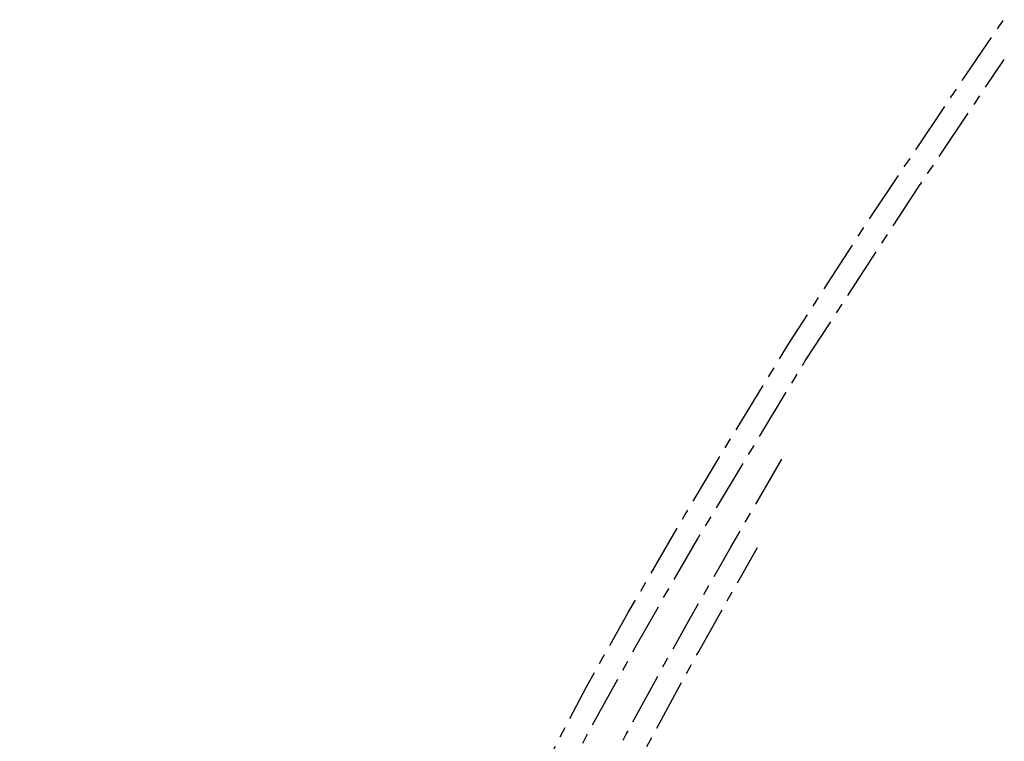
# Model space of a CAD drawing. Header units: metres. Extents: x 197147 to 199131, y 355511 to 356703.
# Tile 111 of 225: x 197482 to 197671, y 356565 to 356703. Entities that reach past the tile are written whole.
import ezdxf

# ---------------------------------------------------------------- set-up
doc = ezdxf.new("R2010")
doc.units = ezdxf.units.M
doc.linetypes.add('AM-AS', pattern=[16, 10, -2, 2, -2])
doc.layers.add('B-WE-AM-AS_SPOOR-G', color=252, linetype='AM-AS')

msp = doc.modelspace()

# ---------------------------------------------------------------- linework, layer by layer
at = {"layer": 'B-WE-AM-AS_SPOOR-G', "flags": 128}
for points in [[(197431.674, 356116.579), (197436.182, 356132.905), (197443.271, 356159.271), (197452.588, 356193.119), (197471.259, 356262.158), (197474.014, 356271.958), (197483.187, 356305.918), (197489.988, 356330.271), (197494.729, 356346.199), (197499.486, 356361.671), (197506.321, 356382.295), (197512.558, 356400.418), (197518.27, 356415.996), (197526.798, 356438.25), (197533.217, 356454.333), (197537.426, 356464.406), (197542.758, 356476.707), (197548.458, 356489.77), (197552.814, 356499.357), (197558.565, 356511.697), (197565.975, 356527.221), (197570.905, 356537.098), (197576.629, 356548.268), (197590.727, 356575.161), (197598.767, 356589.457), (197609.702, 356608.304), (197616.416, 356619.557), (197629.785, 356641.392), (197644.742, 356664.548), (197659.93, 356687.253), (197670.923, 356703.428)], [(197435.979, 356115.369), (197461.756, 356210.504), (197483.028, 356288.511), (197489.889, 356313.124), (197496.256, 356335.321), (197503.619, 356359.35), (197509.657, 356377.872), (197516.015, 356396.514), (197522.339, 356413.892), (197532.477, 356440.482), (197540.292, 356459.625), (197553.576, 356490.345), (197567.128, 356519.415), (197574.831, 356535.01), (197585.354, 356555.65), (197591.538, 356567.182), (197600.108, 356582.738), (197606.557, 356594.057), (197612.108, 356603.604), (197632.787, 356637.877), (197654.605, 356671.348), (197671.03, 356695.758)], [(197470.295, 356191.203), (197510.735, 356340.226), (197516.41, 356360.866), (197521.745, 356379.432), (197525.705, 356392.721), (197531.113, 356409.633), (197536.905, 356426.604), (197542.629, 356442.515), (197547.669, 356455.719), (197552.798, 356468.817), (197559.797, 356485.697), (197566.457, 356501.019), (197571.929, 356513.073), (197581.558, 356533.369), (197591.582, 356553.212), (197598.4, 356566.098), (197603.924, 356576.301), (197610.671, 356588.399), (197618.492, 356602.068), (197629.295, 356620.686)], [(197474.643, 356190.019), (197490.504, 356248.582), (197494.669, 356263.808), (197495.409, 356266.194), (197518.652, 356352.175), (197523.906, 356370.943), (197527.25, 356382.354), (197531.332, 356395.427), (197535.175, 356407.307), (197541.242, 356424.871), (197545.891, 356437.948), (197550.937, 356451.556), (197558.521, 356470.444), (197567.111, 356490.97), (197575.687, 356510.095), (197583.191, 356526.212), (197593.956, 356547.869), (197599.854, 356559.192), (197612.311, 356581.995), (197623.584, 356601.995)]]:
    msp.add_lwpolyline(points, dxfattribs=at)

doc.saveas('drawing.dxf')
